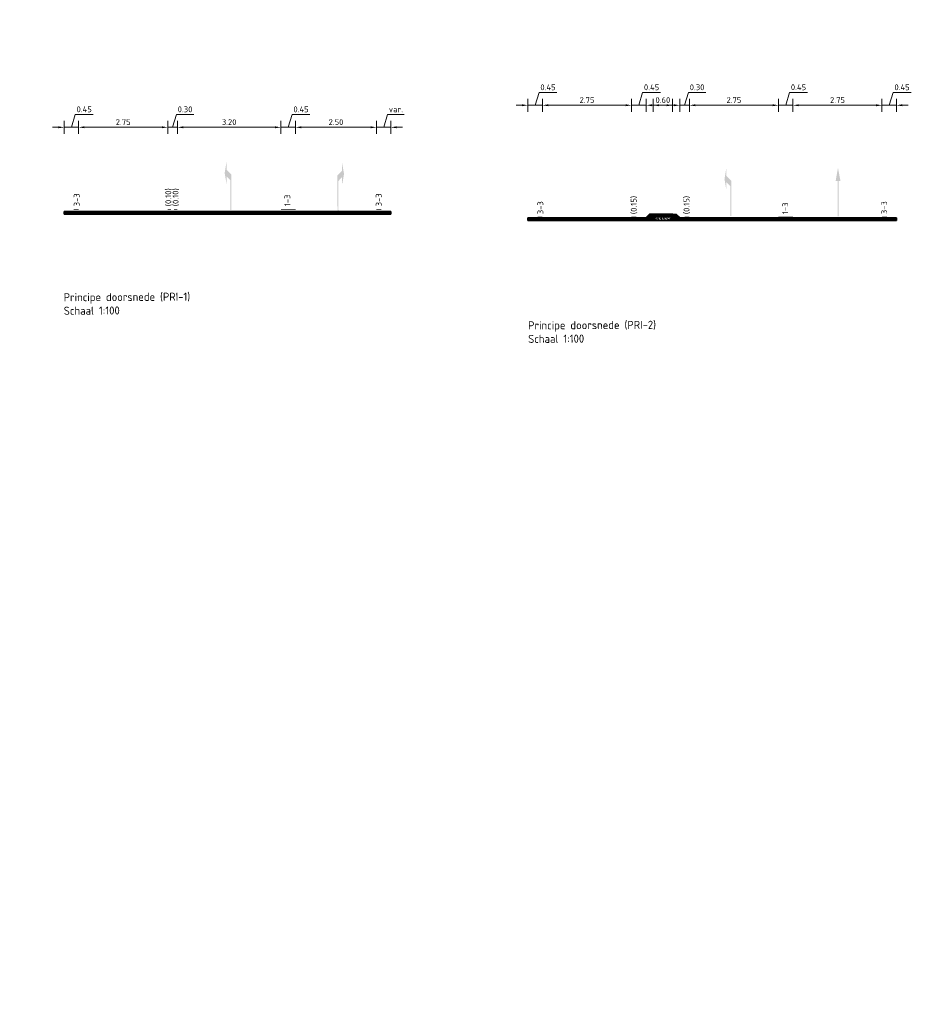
# Model space of a CAD drawing. Header units: metres. Extents: x 39929 to 50394, y 387420 to 399996.
# Tile 35 of 96: x 48129 to 48157, y 391299 to 391330. Entities that reach past the tile are written whole.
import ezdxf

# ---------------------------------------------------------------- set-up
doc = ezdxf.new("R2010")
doc.units = ezdxf.units.M
doc.linetypes.add('VW-13_STREEP', pattern=[4, 1, -3])
doc.linetypes.add('VW-33_STREEP', pattern=[6, 3, -3])
doc.layers.add('B-WE-VW-MARKERING_PIJL-T', color=7, linetype='Continuous')
for name, color, linetype, lineweight in [('N-WE-VH-FUNDERING-A', 252, 'Continuous', 18), ('N-WE-VH-FUNDERING-G', 7, 'Continuous', 35), ('N-WE-VH-GESLOTENVERHARDING_BETON-A', 252, 'Continuous', 18), ('N-WE-VH-KANTOPSLUITING_TROTTOIRBAND_RWS-S', 210, 'Continuous', 25), ('N-WE-VH-VERHARDING_ASFALT-G', 252, 'Continuous', 35), ('N-WE-VH-VERHARDING_ASFALT_ROOD-A', 13, 'Continuous', 18), ('N-WE-VW-MARKERING_LANGS_STREEP_13_045-G', 7, 'VW-13_STREEP', 35), ('N-WE-VW-MARKERING_LANGS_STREEP_33_015-G', 7, 'VW-33_STREEP', 35), ('N-WE-VW-MARKERING_LANGS_STREEP_DOORGETROKKEN_010-G', 7, 'Continuous', 35), ('N-WE-VW-MARKERING_LANGS_STREEP_DOORGETROKKEN_015-G', 7, 'Continuous', 35), ('Topo', 7, 'Continuous', 18), ('X-XX-AL-200-T25', 7, 'Continuous', 25), ('X-XX-AL-DETAIL1-G', 7, 'Continuous', 18), ('X-XX-AL-M', 7, 'Continuous', 18), ('X-XX-AL_200-M', 7, 'Continuous', 18)]:
    doc.layers.add(name, color=color, linetype=linetype, lineweight=lineweight)
doc.styles.add('NLCS-ISO-ANNOTATIVE-T18', font='NLCS-ISO.ttf', dxfattribs={"height": 1.799999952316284})
doc.styles.add('NLCS-ISO-T25', font='NLCS-ISO.ttf', dxfattribs={"height": 2.5})
doc.dimstyles.new('NLCS-ANNOTATIVE-T18-PIJL_l2_h1', dxfattribs={"dimtxt": 1.799999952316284, "dimasz": 1.8, "dimexe": 2, "dimexo": 2, "dimgap": 0.7, "dimtad": 1, "dimzin": 0, "dimdsep": 46, "dimtxsty": 'NLCS-ISO-ANNOTATIVE-T18', "dimcen": 0, "dimdle": 2, "dimclrd": 256, "dimclre": 256, "dimclrt": 256, "dimadec": 1, "dimazin": 0, "dimtfac": 1, "dimtofl": 0, "dimtmove": 1, "dimatfit": 0, "dimfxl": 2, "dimfxlon": 1, "dimtfillclr": 256, "dimtolj": 1, "dimtzin": 0, "dimlwd": 18, "dimlwe": 18, "dimarcsym": 0})
picture_1 = doc.add_image_def('image1.tif', size_in_pixel=(8000, 10000))
pattern_1 = [(45, (1876.393414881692, 633.8792668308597), (0, 4.242640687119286), [0.14142136, -2.0506097, 0, -2.0506097]), (45, (1876.624384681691, 633.7835961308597), (0, 4.242640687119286), [0.14142136, -2.0506097, 0, -2.0506097]), (337.5000000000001, (1876.493414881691, 633.9792668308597), (-2.460547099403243e-09, -4.242640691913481), [0.25, -1.4985883, 0, -1.495883]), (337.5000000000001, (1876.393414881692, 633.8792668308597), (-2.460547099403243e-09, -4.242640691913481), [0.25, -1.4985883, 0, -1.495883]), (59.99999999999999, (1875.393414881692, 632.8792668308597), (-1.99999998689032, 3.464101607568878), [0.1875, -1.90625, 0, -1.90625]), (120, (1875.393414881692, 632.8792668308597), (-3.99999998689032, 7.568877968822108e-09), [0.1874999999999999, -1.906249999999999, 0, -1.906249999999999]), (0, (1875.299664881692, 633.0416465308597), (2, 3.4641016), [0.1875, -1.90625, 0, -1.90625])]

# ---------------------------------------------------------------- blocks, each defined once
blk = doc.blocks.new('*D111')
at = {"layer": 'Defpoints', "color": 0, "transparency": 16777216}
for p in [(48131.05840931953, 391326.3811291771), (48130.60840931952, 391323.7791742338), (48131.05840931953, 391323.7791742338)]:
    blk.add_point(p, dxfattribs=at)
at = {"layer": 'X-XX-AL-M', "lineweight": 18, "transparency": 16777216}
for p, q in [((48130.83340931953, 391326.3811291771), (48130.95190931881, 391326.7761291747)), ((48130.95190931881, 391326.7761291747), (48131.50590930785, 391326.7761291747)), ((48130.60840931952, 391326.181129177), (48130.60840931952, 391326.5811291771)), ((48131.05840931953, 391326.181129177), (48131.05840931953, 391326.5811291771)), ((48130.42840931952, 391326.3811291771), (48130.24840931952, 391326.3811291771)), ((48130.60840931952, 391326.3811291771), (48131.05840931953, 391326.3811291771)), ((48131.23840931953, 391326.3811291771), (48131.41840931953, 391326.3811291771))]:
    blk.add_line(p, q, dxfattribs=at)
at = {"layer": 'X-XX-AL-M', "transparency": 16777216}
for points in [[(48130.42840931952, 391326.4111291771), (48130.42840931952, 391326.351129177), (48130.60840931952, 391326.3811291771)], [(48131.23840931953, 391326.4111291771), (48131.23840931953, 391326.351129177), (48131.05840931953, 391326.3811291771)]]:
    blk.add_solid(points, dxfattribs=at)
at = {"layer": 'X-XX-AL-M', "transparency": 16777216, "insert": (48131.22890931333, 391326.9361291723), "char_height": 0.1799999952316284, "attachment_point": 5, "style": 'NLCS-ISO-ANNOTATIVE-T18'}
blk.add_mtext('\\A1;0.45', dxfattribs=at)
blk = doc.blocks.new('*D112')
at = {"layer": 'Defpoints', "color": 0, "transparency": 16777216}
for p in [(48133.80840931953, 391326.3811291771), (48131.05840931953, 391323.7791742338), (48133.80840931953, 391323.7791742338)]:
    blk.add_point(p, dxfattribs=at)
at = {"layer": 'X-XX-AL-M', "lineweight": 18, "transparency": 16777216}
for p, q in [((48131.05840931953, 391326.181129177), (48131.05840931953, 391326.5811291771)), ((48133.80840931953, 391326.181129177), (48133.80840931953, 391326.5811291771)), ((48131.23840931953, 391326.3811291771), (48133.62840931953, 391326.3811291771))]:
    blk.add_line(p, q, dxfattribs=at)
at = {"layer": 'X-XX-AL-M', "transparency": 16777216}
for points in [[(48131.23840931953, 391326.4111291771), (48131.23840931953, 391326.351129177), (48131.05840931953, 391326.3811291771)], [(48133.62840931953, 391326.4111291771), (48133.62840931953, 391326.351129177), (48133.80840931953, 391326.3811291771)]]:
    blk.add_solid(points, dxfattribs=at)
at = {"layer": 'X-XX-AL-M', "transparency": 16777216, "insert": (48132.43340931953, 391326.5411291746), "char_height": 0.1799999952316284, "attachment_point": 5, "style": 'NLCS-ISO-ANNOTATIVE-T18'}
blk.add_mtext('\\A1;2.75', dxfattribs=at)
blk = doc.blocks.new('*D113')
at = {"layer": 'Defpoints', "color": 0, "transparency": 16777216}
for p in [(48134.10840931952, 391326.3811291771), (48133.80840931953, 391323.7791742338), (48134.10840931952, 391323.7791742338)]:
    blk.add_point(p, dxfattribs=at)
at = {"layer": 'X-XX-AL-M', "lineweight": 18, "transparency": 16777216}
for p, q in [((48133.95840931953, 391326.3811291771), (48134.07690931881, 391326.7761291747)), ((48134.07690931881, 391326.7761291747), (48134.61290930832, 391326.7761291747)), ((48133.80840931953, 391326.181129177), (48133.80840931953, 391326.5811291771)), ((48134.10840931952, 391326.181129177), (48134.10840931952, 391326.5811291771)), ((48133.62840931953, 391326.3811291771), (48133.44840931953, 391326.3811291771)), ((48133.80840931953, 391326.3811291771), (48134.10840931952, 391326.3811291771)), ((48134.28840931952, 391326.3811291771), (48134.46840931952, 391326.3811291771))]:
    blk.add_line(p, q, dxfattribs=at)
at = {"layer": 'X-XX-AL-M', "transparency": 16777216}
for points in [[(48133.62840931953, 391326.4111291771), (48133.62840931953, 391326.351129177), (48133.80840931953, 391326.3811291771)], [(48134.28840931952, 391326.4111291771), (48134.28840931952, 391326.351129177), (48134.10840931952, 391326.3811291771)]]:
    blk.add_solid(points, dxfattribs=at)
at = {"layer": 'X-XX-AL-M', "transparency": 16777216, "insert": (48134.34490931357, 391326.9361291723), "char_height": 0.1799999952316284, "attachment_point": 5, "style": 'NLCS-ISO-ANNOTATIVE-T18'}
blk.add_mtext('\\A1;0.30', dxfattribs=at)
blk = doc.blocks.new('*D114')
at = {"layer": 'Defpoints', "color": 0, "transparency": 16777216}
for p in [(48137.30840931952, 391326.3811291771), (48134.10840931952, 391323.7791742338), (48137.30840931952, 391323.7791742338)]:
    blk.add_point(p, dxfattribs=at)
at = {"layer": 'X-XX-AL_200-M', "lineweight": 18, "transparency": 16777216}
for p, q in [((48134.10840931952, 391326.181129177), (48134.10840931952, 391326.5811291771)), ((48137.30840931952, 391326.181129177), (48137.30840931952, 391326.5811291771)), ((48134.28840931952, 391326.3811291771), (48137.12840931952, 391326.3811291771))]:
    blk.add_line(p, q, dxfattribs=at)
at = {"layer": 'X-XX-AL_200-M', "transparency": 16777216}
for points in [[(48134.28840931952, 391326.4111291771), (48134.28840931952, 391326.351129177), (48134.10840931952, 391326.3811291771)], [(48137.12840931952, 391326.4111291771), (48137.12840931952, 391326.351129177), (48137.30840931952, 391326.3811291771)]]:
    blk.add_solid(points, dxfattribs=at)
at = {"layer": 'X-XX-AL_200-M', "transparency": 16777216, "insert": (48135.70840931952, 391326.5411291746), "char_height": 0.1799999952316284, "attachment_point": 5, "style": 'NLCS-ISO-ANNOTATIVE-T18'}
blk.add_mtext('\\A1;3.20', dxfattribs=at)
blk = doc.blocks.new('*D117')
at = {"layer": 'Defpoints', "color": 0, "transparency": 16777216}
for p in [(48137.75840931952, 391326.3811291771), (48137.30840931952, 391323.7791742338), (48137.75840931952, 391323.7791742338)]:
    blk.add_point(p, dxfattribs=at)
at = {"layer": 'X-XX-AL_200-M', "lineweight": 18, "transparency": 16777216}
for p, q in [((48137.53340931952, 391326.3811291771), (48137.6519093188, 391326.7761291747)), ((48137.6519093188, 391326.7761291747), (48138.20590930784, 391326.7761291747)), ((48137.30840931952, 391326.181129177), (48137.30840931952, 391326.5811291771)), ((48137.75840931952, 391326.181129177), (48137.75840931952, 391326.5811291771)), ((48137.12840931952, 391326.3811291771), (48136.94840931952, 391326.3811291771)), ((48137.30840931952, 391326.3811291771), (48137.75840931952, 391326.3811291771)), ((48137.93840931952, 391326.3811291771), (48138.11840931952, 391326.3811291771))]:
    blk.add_line(p, q, dxfattribs=at)
at = {"layer": 'X-XX-AL_200-M', "transparency": 16777216}
for points in [[(48137.12840931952, 391326.4111291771), (48137.12840931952, 391326.351129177), (48137.30840931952, 391326.3811291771)], [(48137.93840931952, 391326.4111291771), (48137.93840931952, 391326.351129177), (48137.75840931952, 391326.3811291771)]]:
    blk.add_solid(points, dxfattribs=at)
at = {"layer": 'X-XX-AL_200-M', "transparency": 16777216, "insert": (48137.92890931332, 391326.9361291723), "char_height": 0.1799999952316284, "attachment_point": 5, "style": 'NLCS-ISO-ANNOTATIVE-T18'}
blk.add_mtext('\\A1;0.45', dxfattribs=at)
blk = doc.blocks.new('*D116')
at = {"layer": 'Defpoints', "color": 0, "transparency": 16777216}
for p in [(48140.25840931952, 391326.3811291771), (48137.75840931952, 391323.7791742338), (48140.25840931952, 391323.7791742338)]:
    blk.add_point(p, dxfattribs=at)
at = {"layer": 'X-XX-AL_200-M', "lineweight": 18, "transparency": 16777216}
for p, q in [((48137.75840931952, 391326.181129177), (48137.75840931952, 391326.5811291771)), ((48140.25840931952, 391326.181129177), (48140.25840931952, 391326.5811291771)), ((48137.93840931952, 391326.3811291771), (48140.07840931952, 391326.3811291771))]:
    blk.add_line(p, q, dxfattribs=at)
at = {"layer": 'X-XX-AL_200-M', "transparency": 16777216}
for points in [[(48137.93840931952, 391326.4111291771), (48137.93840931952, 391326.351129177), (48137.75840931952, 391326.3811291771)], [(48140.07840931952, 391326.4111291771), (48140.07840931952, 391326.351129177), (48140.25840931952, 391326.3811291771)]]:
    blk.add_solid(points, dxfattribs=at)
at = {"layer": 'X-XX-AL_200-M', "transparency": 16777216, "insert": (48139.00840931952, 391326.5411291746), "char_height": 0.1799999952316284, "attachment_point": 5, "style": 'NLCS-ISO-ANNOTATIVE-T18'}
blk.add_mtext('\\A1;2.50', dxfattribs=at)
blk = doc.blocks.new('*D115')
at = {"layer": 'Defpoints', "color": 0, "transparency": 16777216}
for p in [(48140.70840931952, 391326.3811291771), (48140.25840931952, 391323.7791742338), (48140.70840931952, 391323.7791742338)]:
    blk.add_point(p, dxfattribs=at)
at = {"layer": 'X-XX-AL_200-M', "lineweight": 18, "transparency": 16777216}
for p, q in [((48140.48340931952, 391326.3811291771), (48140.60190931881, 391326.7761291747)), ((48140.60190931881, 391326.7761291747), (48141.11990930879, 391326.7761291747)), ((48140.25840931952, 391326.181129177), (48140.25840931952, 391326.5811291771)), ((48140.70840931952, 391326.181129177), (48140.70840931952, 391326.5811291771)), ((48140.07840931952, 391326.3811291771), (48139.89840931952, 391326.3811291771)), ((48140.25840931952, 391326.3811291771), (48140.70840931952, 391326.3811291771)), ((48140.88840931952, 391326.3811291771), (48141.06840931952, 391326.3811291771))]:
    blk.add_line(p, q, dxfattribs=at)
at = {"layer": 'X-XX-AL_200-M', "transparency": 16777216}
for points in [[(48140.07840931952, 391326.4111291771), (48140.07840931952, 391326.351129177), (48140.25840931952, 391326.3811291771)], [(48140.88840931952, 391326.4111291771), (48140.88840931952, 391326.351129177), (48140.70840931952, 391326.3811291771)]]:
    blk.add_solid(points, dxfattribs=at)
at = {"layer": 'X-XX-AL_200-M', "transparency": 16777216, "insert": (48140.8609093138, 391326.9361291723), "char_height": 0.1799999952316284, "attachment_point": 5, "style": 'NLCS-ISO-ANNOTATIVE-T18'}
blk.add_mtext('\\A1;var.', dxfattribs=at)
blk = doc.blocks.new('vobul')
at = {"layer": 'B-WE-VW-MARKERING_PIJL-T'}
blk.add_hatch(color=256, dxfattribs=at).paths.add_polyline_path([(0, 0.07500000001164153), (4.599999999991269, 0.07500000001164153), (5.199999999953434, 0.6749999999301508), (3.999999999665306, 0.6749999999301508), (5.69999999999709, 0.9750000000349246), (7.499999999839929, 0.6749999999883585), (6.200000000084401, 0.6750000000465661), (5.449999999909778, -0.07500000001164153), (0, -0.07500000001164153)])
blk = doc.blocks.new('*D119')
at = {"layer": 'Defpoints', "color": 0, "transparency": 16777216}
for p in [(48145.38954029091, 391327.0619809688), (48144.93954029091, 391323.5859835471), (48145.38954029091, 391323.5859835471)]:
    blk.add_point(p, dxfattribs=at)
at = {"layer": 'X-XX-AL-M', "lineweight": 18, "transparency": 16777216}
for p, q in [((48145.16454029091, 391327.0619809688), (48145.28304029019, 391327.4569809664)), ((48145.28304029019, 391327.4569809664), (48145.83704027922, 391327.4569809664)), ((48144.75954029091, 391327.0619809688), (48144.57954029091, 391327.0619809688)), ((48144.93954029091, 391326.8619809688), (48144.93954029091, 391327.2619809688)), ((48144.93954029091, 391327.0619809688), (48145.38954029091, 391327.0619809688)), ((48145.38954029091, 391326.8619809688), (48145.38954029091, 391327.2619809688)), ((48145.56954029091, 391327.0619809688), (48145.74954029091, 391327.0619809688))]:
    blk.add_line(p, q, dxfattribs=at)
at = {"layer": 'X-XX-AL-M', "transparency": 16777216}
for points in [[(48144.75954029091, 391327.0919809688), (48144.75954029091, 391327.0319809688), (48144.93954029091, 391327.0619809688)], [(48145.56954029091, 391327.0919809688), (48145.56954029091, 391327.0319809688), (48145.38954029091, 391327.0619809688)]]:
    blk.add_solid(points, dxfattribs=at)
at = {"layer": 'X-XX-AL-M', "transparency": 16777216, "insert": (48145.5600402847, 391327.616980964), "char_height": 0.1799999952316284, "attachment_point": 5, "style": 'NLCS-ISO-ANNOTATIVE-T18'}
blk.add_mtext('\\A1;0.45', dxfattribs=at)
blk = doc.blocks.new('*D127')
at = {"layer": 'Defpoints', "color": 0, "transparency": 16777216}
for p in [(48148.13954029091, 391327.0619809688), (48145.38954029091, 391323.5859835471), (48148.13954029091, 391323.5859835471)]:
    blk.add_point(p, dxfattribs=at)
at = {"layer": 'X-XX-AL-M', "lineweight": 18, "transparency": 16777216}
for p, q in [((48145.38954029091, 391326.8619809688), (48145.38954029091, 391327.2619809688)), ((48145.56954029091, 391327.0619809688), (48147.95954029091, 391327.0619809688)), ((48148.13954029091, 391326.8619809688), (48148.13954029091, 391327.2619809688))]:
    blk.add_line(p, q, dxfattribs=at)
at = {"layer": 'X-XX-AL-M', "transparency": 16777216}
for points in [[(48145.56954029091, 391327.0919809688), (48145.56954029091, 391327.0319809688), (48145.38954029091, 391327.0619809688)], [(48147.95954029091, 391327.0919809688), (48147.95954029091, 391327.0319809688), (48148.13954029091, 391327.0619809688)]]:
    blk.add_solid(points, dxfattribs=at)
at = {"layer": 'X-XX-AL-M', "transparency": 16777216, "insert": (48146.76454029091, 391327.2219809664), "char_height": 0.1799999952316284, "attachment_point": 5, "style": 'NLCS-ISO-ANNOTATIVE-T18'}
blk.add_mtext('\\A1;2.75', dxfattribs=at)
blk = doc.blocks.new('*D126')
at = {"layer": 'Defpoints', "color": 0, "transparency": 16777216}
for p in [(48148.58954029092, 391327.0619809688), (48148.13954029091, 391323.5859835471), (48148.58954029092, 391323.5859835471)]:
    blk.add_point(p, dxfattribs=at)
at = {"layer": 'X-XX-AL-M', "lineweight": 18, "transparency": 16777216}
for p, q in [((48148.36454029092, 391327.0619809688), (48148.4830402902, 391327.4569809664)), ((48148.4830402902, 391327.4569809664), (48149.03704027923, 391327.4569809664)), ((48147.95954029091, 391327.0619809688), (48147.77954029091, 391327.0619809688)), ((48148.13954029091, 391326.8619809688), (48148.13954029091, 391327.2619809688)), ((48148.13954029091, 391327.0619809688), (48148.58954029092, 391327.0619809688)), ((48148.58954029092, 391326.8619809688), (48148.58954029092, 391327.2619809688)), ((48148.76954029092, 391327.0619809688), (48148.94954029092, 391327.0619809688))]:
    blk.add_line(p, q, dxfattribs=at)
at = {"layer": 'X-XX-AL-M', "transparency": 16777216}
for points in [[(48147.95954029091, 391327.0919809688), (48147.95954029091, 391327.0319809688), (48148.13954029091, 391327.0619809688)], [(48148.76954029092, 391327.0919809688), (48148.76954029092, 391327.0319809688), (48148.58954029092, 391327.0619809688)]]:
    blk.add_solid(points, dxfattribs=at)
at = {"layer": 'X-XX-AL-M', "transparency": 16777216, "insert": (48148.76004028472, 391327.616980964), "char_height": 0.1799999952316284, "attachment_point": 5, "style": 'NLCS-ISO-ANNOTATIVE-T18'}
blk.add_mtext('\\A1;0.45', dxfattribs=at)
blk = doc.blocks.new('*D125')
at = {"layer": 'Defpoints', "color": 0, "transparency": 16777216}
for p in [(48149.40954029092, 391327.0619809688), (48148.80954029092, 391323.7009835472), (48149.40954029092, 391323.7009835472)]:
    blk.add_point(p, dxfattribs=at)
at = {"layer": 'X-XX-AL-M', "lineweight": 18, "transparency": 16777216}
for p, q in [((48148.80954029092, 391326.8619809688), (48148.80954029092, 391327.2619809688)), ((48148.98954029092, 391327.0619809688), (48149.22954029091, 391327.0619809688)), ((48149.40954029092, 391326.8619809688), (48149.40954029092, 391327.2619809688))]:
    blk.add_line(p, q, dxfattribs=at)
at = {"layer": 'X-XX-AL-M', "transparency": 16777216}
for points in [[(48148.98954029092, 391327.0919809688), (48148.98954029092, 391327.0319809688), (48148.80954029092, 391327.0619809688)], [(48149.22954029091, 391327.0919809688), (48149.22954029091, 391327.0319809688), (48149.40954029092, 391327.0619809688)]]:
    blk.add_solid(points, dxfattribs=at)
at = {"layer": 'X-XX-AL-M', "transparency": 16777216, "insert": (48149.10954029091, 391327.2219809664), "char_height": 0.1799999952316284, "attachment_point": 5, "style": 'NLCS-ISO-ANNOTATIVE-T18'}
blk.add_mtext('\\A1;0.60', dxfattribs=at)
blk = doc.blocks.new('*D124')
at = {"layer": 'Defpoints', "color": 0, "transparency": 16777216}
for p in [(48149.92954029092, 391327.0619809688), (48149.62954029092, 391323.5859835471), (48149.92954029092, 391323.5859835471)]:
    blk.add_point(p, dxfattribs=at)
at = {"layer": 'X-XX-AL-M', "lineweight": 18, "transparency": 16777216}
for p, q in [((48149.77954029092, 391327.0619809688), (48149.8980402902, 391327.4569809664)), ((48149.8980402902, 391327.4569809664), (48150.43404027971, 391327.4569809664)), ((48149.44954029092, 391327.0619809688), (48149.26954029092, 391327.0619809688)), ((48149.62954029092, 391326.8619809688), (48149.62954029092, 391327.2619809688)), ((48149.62954029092, 391327.0619809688), (48149.92954029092, 391327.0619809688)), ((48149.92954029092, 391326.8619809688), (48149.92954029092, 391327.2619809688)), ((48150.10954029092, 391327.0619809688), (48150.28954029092, 391327.0619809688))]:
    blk.add_line(p, q, dxfattribs=at)
at = {"layer": 'X-XX-AL-M', "transparency": 16777216}
for points in [[(48149.44954029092, 391327.0919809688), (48149.44954029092, 391327.0319809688), (48149.62954029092, 391327.0619809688)], [(48150.10954029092, 391327.0919809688), (48150.10954029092, 391327.0319809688), (48149.92954029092, 391327.0619809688)]]:
    blk.add_solid(points, dxfattribs=at)
at = {"layer": 'X-XX-AL-M', "transparency": 16777216, "insert": (48150.16604028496, 391327.616980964), "char_height": 0.1799999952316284, "attachment_point": 5, "style": 'NLCS-ISO-ANNOTATIVE-T18'}
blk.add_mtext('\\A1;0.30', dxfattribs=at)
blk = doc.blocks.new('*D123')
at = {"layer": 'Defpoints', "color": 0, "transparency": 16777216}
for p in [(48152.67954029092, 391327.0619809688), (48149.92954029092, 391323.5859835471), (48152.67954029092, 391323.5859835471)]:
    blk.add_point(p, dxfattribs=at)
at = {"layer": 'X-XX-AL-M', "lineweight": 18, "transparency": 16777216}
for p, q in [((48149.92954029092, 391326.8619809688), (48149.92954029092, 391327.2619809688)), ((48150.10954029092, 391327.0619809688), (48152.49954029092, 391327.0619809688)), ((48152.67954029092, 391326.8619809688), (48152.67954029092, 391327.2619809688))]:
    blk.add_line(p, q, dxfattribs=at)
at = {"layer": 'X-XX-AL-M', "transparency": 16777216}
for points in [[(48150.10954029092, 391327.0919809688), (48150.10954029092, 391327.0319809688), (48149.92954029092, 391327.0619809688)], [(48152.49954029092, 391327.0919809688), (48152.49954029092, 391327.0319809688), (48152.67954029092, 391327.0619809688)]]:
    blk.add_solid(points, dxfattribs=at)
at = {"layer": 'X-XX-AL-M', "transparency": 16777216, "insert": (48151.30454029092, 391327.2219809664), "char_height": 0.1799999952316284, "attachment_point": 5, "style": 'NLCS-ISO-ANNOTATIVE-T18'}
blk.add_mtext('\\A1;2.75', dxfattribs=at)
blk = doc.blocks.new('*D122')
at = {"layer": 'Defpoints', "color": 0, "transparency": 16777216}
for p in [(48153.12954029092, 391327.0619809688), (48152.67954029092, 391323.5859835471), (48153.12954029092, 391323.5859835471)]:
    blk.add_point(p, dxfattribs=at)
at = {"layer": 'X-XX-AL-M', "lineweight": 18, "transparency": 16777216}
for p, q in [((48152.90454029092, 391327.0619809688), (48153.0230402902, 391327.4569809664)), ((48153.0230402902, 391327.4569809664), (48153.57704027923, 391327.4569809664)), ((48152.49954029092, 391327.0619809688), (48152.31954029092, 391327.0619809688)), ((48152.67954029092, 391326.8619809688), (48152.67954029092, 391327.2619809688)), ((48152.67954029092, 391327.0619809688), (48153.12954029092, 391327.0619809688)), ((48153.12954029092, 391326.8619809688), (48153.12954029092, 391327.2619809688)), ((48153.30954029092, 391327.0619809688), (48153.48954029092, 391327.0619809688))]:
    blk.add_line(p, q, dxfattribs=at)
at = {"layer": 'X-XX-AL-M', "transparency": 16777216}
for points in [[(48152.49954029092, 391327.0919809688), (48152.49954029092, 391327.0319809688), (48152.67954029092, 391327.0619809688)], [(48153.30954029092, 391327.0919809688), (48153.30954029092, 391327.0319809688), (48153.12954029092, 391327.0619809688)]]:
    blk.add_solid(points, dxfattribs=at)
at = {"layer": 'X-XX-AL-M', "transparency": 16777216, "insert": (48153.30004028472, 391327.616980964), "char_height": 0.1799999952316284, "attachment_point": 5, "style": 'NLCS-ISO-ANNOTATIVE-T18'}
blk.add_mtext('\\A1;0.45', dxfattribs=at)
blk = doc.blocks.new('*D121')
at = {"layer": 'Defpoints', "color": 0, "transparency": 16777216}
for p in [(48155.87954029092, 391327.0619809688), (48153.12954029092, 391323.5859835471), (48155.87954029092, 391323.5859835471)]:
    blk.add_point(p, dxfattribs=at)
at = {"layer": 'X-XX-AL-M', "lineweight": 18, "transparency": 16777216}
for p, q in [((48153.12954029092, 391326.8619809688), (48153.12954029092, 391327.2619809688)), ((48153.30954029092, 391327.0619809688), (48155.69954029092, 391327.0619809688)), ((48155.87954029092, 391326.8619809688), (48155.87954029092, 391327.2619809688))]:
    blk.add_line(p, q, dxfattribs=at)
at = {"layer": 'X-XX-AL-M', "transparency": 16777216}
for points in [[(48153.30954029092, 391327.0919809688), (48153.30954029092, 391327.0319809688), (48153.12954029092, 391327.0619809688)], [(48155.69954029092, 391327.0919809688), (48155.69954029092, 391327.0319809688), (48155.87954029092, 391327.0619809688)]]:
    blk.add_solid(points, dxfattribs=at)
at = {"layer": 'X-XX-AL-M', "transparency": 16777216, "insert": (48154.50454029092, 391327.2219809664), "char_height": 0.1799999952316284, "attachment_point": 5, "style": 'NLCS-ISO-ANNOTATIVE-T18'}
blk.add_mtext('\\A1;2.75', dxfattribs=at)
blk = doc.blocks.new('*D120')
at = {"layer": 'Defpoints', "color": 0, "transparency": 16777216}
for p in [(48156.32954029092, 391327.0619809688), (48155.87954029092, 391323.5859835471), (48156.32954029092, 391323.5859835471)]:
    blk.add_point(p, dxfattribs=at)
at = {"layer": 'X-XX-AL-M', "lineweight": 18, "transparency": 16777216}
for p, q in [((48156.10454029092, 391327.0619809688), (48156.22304029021, 391327.4569809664)), ((48156.22304029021, 391327.4569809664), (48156.77704027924, 391327.4569809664)), ((48155.69954029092, 391327.0619809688), (48155.51954029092, 391327.0619809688)), ((48155.87954029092, 391326.8619809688), (48155.87954029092, 391327.2619809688)), ((48155.87954029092, 391327.0619809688), (48156.32954029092, 391327.0619809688)), ((48156.32954029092, 391326.8619809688), (48156.32954029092, 391327.2619809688)), ((48156.50954029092, 391327.0619809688), (48156.68954029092, 391327.0619809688))]:
    blk.add_line(p, q, dxfattribs=at)
at = {"layer": 'X-XX-AL-M', "transparency": 16777216}
for points in [[(48155.69954029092, 391327.0919809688), (48155.69954029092, 391327.0319809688), (48155.87954029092, 391327.0619809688)], [(48156.50954029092, 391327.0919809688), (48156.50954029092, 391327.0319809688), (48156.32954029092, 391327.0619809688)]]:
    blk.add_solid(points, dxfattribs=at)
at = {"layer": 'X-XX-AL-M', "transparency": 16777216, "insert": (48156.50004028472, 391327.616980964), "char_height": 0.1799999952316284, "attachment_point": 5, "style": 'NLCS-ISO-ANNOTATIVE-T18'}
blk.add_mtext('\\A1;0.45', dxfattribs=at)
blk = doc.blocks.new('vobud')
at = {"layer": 'B-WE-VW-MARKERING_PIJL-T'}
blk.add_hatch(color=256, dxfattribs=at).paths.add_polyline_path([(5.44999999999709, -0.375), (7.5, 0), (5.44999999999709, 0.375), (5.44999999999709, 0.07500000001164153), (0, 0.07500000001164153), (0, -0.07500000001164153), (5.44999999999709, -0.07500000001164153)])
blk = doc.blocks.new('SVH-KANTOPSLUITING_RWS_110 220X160-D')
blk.add_hatch(color=254).paths.add_polyline_path([(-0.2200000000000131, -0.1599999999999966), (-1.4210854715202e-14, -0.1599999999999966), (0, 0), (-0.1099999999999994, 0), (-0.2200000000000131, -0.1100000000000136)])
at = {"flags": 128}
blk.add_lwpolyline([(-0.2200000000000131, -0.1599999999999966), (-1.4210854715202e-14, -0.1599999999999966), (0, 0), (-0.1099999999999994, 0), (-0.2200000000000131, -0.1100000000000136)], close=True, dxfattribs=at)

msp = doc.modelspace()

# ---------------------------------------------------------------- hatches: boundary and pattern name
at = {"layer": 'N-WE-VH-FUNDERING-A'}
h = msp.add_hatch(dxfattribs=at)
h.set_pattern_fill('AVH-FUNDERING_02-SOD', color=0, scale=0.1, style=0, pattern_type=2)
h.set_pattern_definition([(0, (48148.80954029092, 391323.6159835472), (0.1, 0.1), [0.0125, -0.08750000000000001]), (90, (48148.80954029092, 391323.6159835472), (-0.09999999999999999, 0.1), [0.0125, -0.08750000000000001]), (135, (48148.82204029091, 391323.6159835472), (-0.09999999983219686, 5.551115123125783e-18), [0.01767767, -0.12374369]), (0, (48148.82204029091, 391323.6722335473), (0.1, 0.1), [0.0125, -0.08750000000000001]), (45, (48148.82829029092, 391323.6659835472), (0, 0.09999999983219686), [0.00883883, -0.13258252]), (135, (48148.82829029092, 391323.6659835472), (-0.09999999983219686, 5.551115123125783e-18), [0.00883883, -0.13258252]), (0, (48148.85954029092, 391323.6972335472), (0.1, 0.1), [0.01767767, -0.08232233]), (45, (48148.85954029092, 391323.6972335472), (0, 0.09999999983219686), [0.0125, -0.12892136]), (135, (48148.87721796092, 391323.6972335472), (-0.09999999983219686, 5.551115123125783e-18), [0.0125, -0.12892136]), (90, (48148.87829029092, 391323.6409835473), (-0.09999999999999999, 0.1), [0.0125, -0.08750000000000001]), (45, (48148.87829029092, 391323.6409835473), (0, 0.09999999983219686), [0.00883883, -0.13258252]), (135, (48148.88454029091, 391323.6472335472), (-0.09999999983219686, 5.551115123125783e-18), [0.00883883, -0.13258252]), (0, (48148.82204029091, 391323.6409835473), (0.1, 0.1), [0.00625, -0.08375]), (0, (48148.89704029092, 391323.6659835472), (0.1, 0.1), [0.00625, -0.08375]), (90, (48148.86579029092, 391323.6784835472), (-0.09999999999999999, 0.1), [0.00625, -0.08375]), (135, (48148.87829029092, 391323.6222335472), (-0.09999999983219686, 5.551115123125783e-18), [0.00883883, -0.13258252]), (135, (48148.83454029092, 391323.6909835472), (-0.09999999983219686, 5.551115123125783e-18), [0.00883883, -0.13258252]), (45, (48148.85641529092, 391323.6487960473), (0, 0.09999999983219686), [0.00883883, -0.13258252]), (90, (48148.84391529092, 391323.6284835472), (-0.09999999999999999, 0.1), [0.0015625, -0.09843750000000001]), (90, (48148.84860279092, 391323.6706710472), (-0.09999999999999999, 0.1), [0.0015625, -0.09843750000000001]), (90, (48148.89547779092, 391323.6878585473), (-0.09999999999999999, 0.1), [0.0015625, -0.09843750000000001]), (90, (48148.89704029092, 391323.6347335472), (-0.09999999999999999, 0.1), [0.0015625, -0.09843750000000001])])
h.paths.add_polyline_path([(48149.40954029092, 391323.6159835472), (48148.80954029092, 391323.6159835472), (48148.92954029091, 391323.5009835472), (48149.28954029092, 391323.5009835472)])
at = {"layer": 'N-WE-VH-GESLOTENVERHARDING_BETON-A'}
h = msp.add_hatch(color=256, dxfattribs=at)
h.dxf.hatch_style = 1
h.paths.add_polyline_path([(48148.58954029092, 391323.5409835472), (48148.80954029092, 391323.5409835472), (48148.80954029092, 391323.6159835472), (48148.92954029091, 391323.5009835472), (48148.58954029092, 391323.5009835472)])
h = msp.add_hatch(dxfattribs=at)
h.set_pattern_fill('AVH-BETON-SO', color=256, style=0, pattern_type=2)
h.set_pattern_definition(pattern_1)
h.paths.add_polyline_path([(48149.62954029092, 391323.5409835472), (48149.40954029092, 391323.5409835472), (48149.40954029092, 391323.6209835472), (48149.28954029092, 391323.5009835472), (48149.62954029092, 391323.5009835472)])
h = msp.add_hatch(dxfattribs=at)
h.set_pattern_fill('AVH-BETON-SO', color=256, style=0, pattern_type=2)
h.set_pattern_definition(pattern_1)
h.paths.add_polyline_path([(48149.62954029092, 391323.5409835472), (48149.40954029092, 391323.5409835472), (48149.40954029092, 391323.6209835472), (48149.28954029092, 391323.5009835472), (48149.62954029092, 391323.5009835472)])
h = msp.add_hatch(color=256, dxfattribs=at)
h.dxf.hatch_style = 1
h.paths.add_polyline_path([(48149.62954029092, 391323.5409835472), (48149.40954029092, 391323.5409835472), (48149.40954029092, 391323.6159835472), (48149.28954029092, 391323.5009835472), (48149.62954029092, 391323.5009835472)])
at = {"layer": 'N-WE-VH-VERHARDING_ASFALT_ROOD-A'}
h = msp.add_hatch(color=256, dxfattribs=at)
h.dxf.hatch_style = 1
h.paths.add_polyline_path([(48149.40954029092, 391323.7009835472), (48148.80954029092, 391323.7009835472), (48148.80954029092, 391323.6659835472), (48149.40954029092, 391323.6659835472)])

# ---------------------------------------------------------------- linework, layer by layer
at = {"layer": 'N-WE-VH-FUNDERING-G', "flags": 128}
msp.add_lwpolyline([(48148.80954029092, 391323.5009835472), (48149.40954029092, 391323.5009835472)], dxfattribs=at)
at = {"layer": 'N-WE-VH-VERHARDING_ASFALT-G', "flags": 128}
for points in [[(48130.60840931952, 391323.7791742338), (48130.90840931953, 391323.7791742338), (48131.05840931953, 391323.7791742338), (48133.80840931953, 391323.7791742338), (48133.90840931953, 391323.7791742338), (48134.00840931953, 391323.7791742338), (48134.10840931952, 391323.7791742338), (48137.30840931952, 391323.7791742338), (48137.75840931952, 391323.7791742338), (48140.25840931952, 391323.7791742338), (48140.40840931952, 391323.7791742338), (48140.70840931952, 391323.7791742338)], [(48130.60840931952, 391323.7791742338), (48130.60840931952, 391323.6941742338)], [(48130.60840931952, 391323.7441742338), (48130.90840931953, 391323.7441742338), (48131.05840931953, 391323.7441742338), (48133.80840931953, 391323.7441742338), (48133.90840931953, 391323.7441742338), (48134.00840931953, 391323.7441742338), (48134.10840931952, 391323.7441742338), (48137.30840931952, 391323.7441742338), (48137.75840931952, 391323.7441742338), (48140.25840931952, 391323.7441742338), (48140.40840931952, 391323.7441742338), (48140.70840931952, 391323.7441742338)], [(48140.70840931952, 391323.7791742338), (48140.70840931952, 391323.6941742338)], [(48130.60840931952, 391323.6941742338), (48130.90840931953, 391323.6941742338), (48131.05840931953, 391323.6941742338), (48133.80840931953, 391323.6941742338), (48133.90840931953, 391323.6941742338), (48134.00840931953, 391323.6941742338), (48134.10840931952, 391323.6941742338), (48137.30840931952, 391323.6941742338), (48137.75840931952, 391323.6941742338), (48140.25840931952, 391323.6941742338), (48140.40840931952, 391323.6941742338), (48140.70840931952, 391323.6941742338)], [(48144.93954029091, 391323.5859835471), (48145.23954029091, 391323.5859835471), (48145.38954029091, 391323.5859835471), (48148.13954029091, 391323.5859835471), (48148.28954029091, 391323.5859835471), (48148.58954029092, 391323.5859835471), (48148.80954029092, 391323.5859835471)], [(48144.93954029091, 391323.5859835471), (48144.93954029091, 391323.5009835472)], [(48144.93954029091, 391323.5509835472), (48145.23954029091, 391323.5509835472), (48145.38954029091, 391323.5509835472), (48148.13954029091, 391323.5509835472), (48148.28954029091, 391323.5509835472), (48148.58954029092, 391323.5509835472), (48148.80954029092, 391323.5509835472)], [(48144.93954029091, 391323.5009835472), (48145.23954029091, 391323.5009835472), (48145.38954029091, 391323.5009835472), (48148.13954029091, 391323.5009835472), (48148.28954029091, 391323.5009835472), (48148.58954029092, 391323.5009835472), (48148.80954029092, 391323.5009835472)], [(48148.80954029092, 391323.6159835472), (48149.40954029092, 391323.6159835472)], [(48149.40954029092, 391323.5859835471), (48149.62954029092, 391323.5859835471), (48149.77954029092, 391323.5859835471), (48149.92954029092, 391323.5859835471), (48152.67954029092, 391323.5859835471), (48153.12954029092, 391323.5859835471), (48155.87954029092, 391323.5859835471), (48156.02954029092, 391323.5859835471), (48156.32954029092, 391323.5859835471)], [(48149.40954029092, 391323.5509835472), (48149.62954029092, 391323.5509835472), (48149.77954029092, 391323.5509835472), (48149.92954029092, 391323.5509835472), (48152.67954029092, 391323.5509835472), (48153.12954029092, 391323.5509835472), (48155.87954029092, 391323.5509835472), (48156.02954029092, 391323.5509835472), (48156.32954029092, 391323.5509835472)], [(48149.40954029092, 391323.5009835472), (48149.62954029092, 391323.5009835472), (48149.77954029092, 391323.5009835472), (48149.92954029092, 391323.5009835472), (48152.67954029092, 391323.5009835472), (48153.12954029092, 391323.5009835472), (48155.87954029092, 391323.5009835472), (48156.02954029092, 391323.5009835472), (48156.32954029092, 391323.5009835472)], [(48156.32954029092, 391323.5859835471), (48156.32954029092, 391323.5009835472)]]:
    msp.add_lwpolyline(points, dxfattribs=at)
msp.add_lwpolyline([(48149.40954029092, 391323.6659835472), (48149.40954029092, 391323.7009835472), (48148.80954029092, 391323.7009835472), (48148.80954029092, 391323.6659835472)], close=True, dxfattribs=at)
at = {"layer": 'N-WE-VW-MARKERING_LANGS_STREEP_13_045-G', "color": 7, "const_width": 0.025, "flags": 128}
for points in [[(48137.30840931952, 391323.8379977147), (48137.75840931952, 391323.8379977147)], [(48152.67954029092, 391323.6109835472), (48153.12954029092, 391323.6109835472)]]:
    msp.add_lwpolyline(points, dxfattribs=at)
at = {"layer": 'N-WE-VW-MARKERING_LANGS_STREEP_33_015-G', "color": 7, "const_width": 0.025, "flags": 128}
for points in [[(48130.90840931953, 391323.8379977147), (48131.05840931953, 391323.8379977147)], [(48140.25840931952, 391323.8379977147), (48140.40840931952, 391323.8379977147)], [(48145.23954029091, 391323.6109835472), (48145.38954029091, 391323.6109835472)], [(48155.87954029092, 391323.6109835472), (48156.02954029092, 391323.6109835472)]]:
    msp.add_lwpolyline(points, dxfattribs=at)
at = {"layer": 'N-WE-VW-MARKERING_LANGS_STREEP_DOORGETROKKEN_010-G', "color": 7, "const_width": 0.025, "flags": 128}
for points in [[(48133.80840931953, 391323.8379977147), (48133.90840931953, 391323.8379977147)], [(48134.00840931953, 391323.8379977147), (48134.10840931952, 391323.8379977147)]]:
    msp.add_lwpolyline(points, dxfattribs=at)
at = {"layer": 'N-WE-VW-MARKERING_LANGS_STREEP_DOORGETROKKEN_015-G', "color": 7, "const_width": 0.025, "flags": 128}
for points in [[(48148.13954029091, 391323.6109835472), (48148.28954029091, 391323.6109835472)], [(48149.77954029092, 391323.6109835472), (48149.92954029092, 391323.6109835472)]]:
    msp.add_lwpolyline(points, dxfattribs=at)
at = {"layer": 'X-XX-AL-DETAIL1-G', "flags": 128}
for points in [[(48148.58954029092, 391323.5409835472), (48148.80954029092, 391323.5409835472), (48148.80954029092, 391323.6159835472), (48148.92954029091, 391323.5009835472), (48148.58954029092, 391323.5009835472)], [(48149.62954029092, 391323.5409835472), (48149.40954029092, 391323.5409835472), (48149.40954029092, 391323.6159835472), (48149.28954029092, 391323.5009835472), (48149.62954029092, 391323.5009835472)]]:
    msp.add_lwpolyline(points, close=True, dxfattribs=at)

# ---------------------------------------------------------------- block references
at = {"layer": 'B-WE-VW-MARKERING_PIJL-T', "color": 7, "transparency": 33554687, "yscale": 0.2, "zscale": 0.2}
for name, p, xscale, rotation in [('vobul', (48135.76393366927, 391323.8257540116), 0.2, 89.96551719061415), ('vobul', (48139.07210646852, 391323.8001950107), -0.2, 270.4700007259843), ('vobul', (48151.20718216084, 391323.641146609), 0.2, 89.96551719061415), ('vobud', (48154.52674328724, 391323.630147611), 0.2, 90.24963220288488)]:
    msp.add_blockref(name, p, dxfattribs=dict(at, xscale=xscale, rotation=rotation))
at = {"layer": 'N-WE-VH-KANTOPSLUITING_TROTTOIRBAND_RWS-S'}
msp.add_blockref('SVH-KANTOPSLUITING_RWS_110 220X160-D', (48148.80954029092, 391323.7009835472), dxfattribs=at)
at = {"layer": 'N-WE-VH-KANTOPSLUITING_TROTTOIRBAND_RWS-S', "xscale": -1}
msp.add_blockref('SVH-KANTOPSLUITING_RWS_110 220X160-D', (48149.40954029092, 391323.7009835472), dxfattribs=at)

# ---------------------------------------------------------------- texts
at = {"layer": 'X-XX-AL-200-T25', "width": 47.5, "attachment_point": 4, "style": 'NLCS-ISO-T25'}
for s, insert, char_height, rotation in [('(0.10)', (48133.83882686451, 391323.9418224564), 0.18, 90.28763345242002), ('(0.10)', (48134.06291744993, 391323.9418224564), 0.18, 90.28763345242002), ('(0.15)', (48148.21801593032, 391323.6979503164), 0.18, 90.28763345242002), ('(0.15)', (48149.85031935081, 391323.6979503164), 0.18, 90.28763345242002), ('3-3', (48130.99704177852, 391323.9418224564), 0.18, 90.28763345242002), ('1-3', (48137.50763029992, 391323.9418224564), 0.18, 90.28763345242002), ('3-3', (48140.32951872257, 391323.9418224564), 0.18, 90.28763345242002), ('3-3', (48145.32501753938, 391323.6979503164), 0.18, 90.28763345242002), ('1-3', (48152.89111816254, 391323.6979503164), 0.18, 90.28763345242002), ('3-3', (48155.94903516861, 391323.6979503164), 0.18, 90.28763345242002), ('Principe doorsnede (PRI-1)^JSchaal 1:100', (48130.59666500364, 391320.9248455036), 0.25, 0.2876334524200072), ('Principe doorsnede (PRI-2)^JSchaal 1:100', (48144.9464906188, 391320.0557607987), 0.25, 0.2876334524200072)]:
    msp.add_mtext(s, dxfattribs=dict(at, insert=insert, char_height=char_height, rotation=rotation))

# ---------------------------------------------------------------- dimensions: what is measured, and where the dimension line sits
at = {"layer": 'X-XX-AL-M'}
for base, p1, p2, picture, middle in [((48145.38954029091, 391327.0619809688), (48144.93954029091, 391323.5859835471), (48145.38954029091, 391323.5859835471), '*D119', (48145.35304029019, 391327.616980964)), ((48148.58954029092, 391327.0619809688), (48148.13954029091, 391323.5859835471), (48148.58954029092, 391323.5859835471), '*D126', (48148.5530402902, 391327.616980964)), ((48149.92954029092, 391327.0619809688), (48149.62954029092, 391323.5859835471), (48149.92954029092, 391323.5859835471), '*D124', (48149.9680402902, 391327.616980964)), ((48153.12954029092, 391327.0619809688), (48152.67954029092, 391323.5859835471), (48153.12954029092, 391323.5859835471), '*D122', (48153.0930402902, 391327.616980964)), ((48156.32954029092, 391327.0619809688), (48155.87954029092, 391323.5859835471), (48156.32954029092, 391323.5859835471), '*D120', (48156.29304029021, 391327.616980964)), ((48148.13954029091, 391327.0619809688), (48145.38954029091, 391323.5859835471), (48148.13954029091, 391323.5859835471), '*D127', (48146.76454029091, 391327.2219809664)), ((48149.40954029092, 391327.0619809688), (48148.80954029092, 391323.7009835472), (48149.40954029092, 391323.7009835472), '*D125', (48149.10954029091, 391327.2219809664)), ((48152.67954029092, 391327.0619809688), (48149.92954029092, 391323.5859835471), (48152.67954029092, 391323.5859835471), '*D123', (48151.30454029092, 391327.2219809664)), ((48155.87954029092, 391327.0619809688), (48153.12954029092, 391323.5859835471), (48155.87954029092, 391323.5859835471), '*D121', (48154.50454029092, 391327.2219809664)), ((48131.05840931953, 391326.3811291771), (48130.60840931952, 391323.7791742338), (48131.05840931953, 391323.7791742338), '*D111', (48131.02190931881, 391326.9361291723)), ((48134.10840931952, 391326.3811291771), (48133.80840931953, 391323.7791742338), (48134.10840931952, 391323.7791742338), '*D113', (48134.14690931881, 391326.9361291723)), ((48133.80840931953, 391326.3811291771), (48131.05840931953, 391323.7791742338), (48133.80840931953, 391323.7791742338), '*D112', (48132.43340931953, 391326.5411291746))]:
    dim = msp.add_linear_dim(base=base, p1=p1, p2=p2, dimstyle='NLCS-ANNOTATIVE-T18-PIJL_l2_h1', dxfattribs=at)
    dim.commit()
    dim.dimension.update_dxf_attribs({"geometry": picture, "text_midpoint": middle})
at = {"layer": 'X-XX-AL_200-M'}
for base, p1, p2, picture, middle in [((48137.75840931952, 391326.3811291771), (48137.30840931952, 391323.7791742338), (48137.75840931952, 391323.7791742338), '*D117', (48137.7219093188, 391326.9361291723)), ((48137.30840931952, 391326.3811291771), (48134.10840931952, 391323.7791742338), (48137.30840931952, 391323.7791742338), '*D114', (48135.70840931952, 391326.5411291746)), ((48140.25840931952, 391326.3811291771), (48137.75840931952, 391323.7791742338), (48140.25840931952, 391323.7791742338), '*D116', (48139.00840931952, 391326.5411291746))]:
    dim = msp.add_linear_dim(base=base, p1=p1, p2=p2, dimstyle='NLCS-ANNOTATIVE-T18-PIJL_l2_h1', dxfattribs=at)
    dim.commit()
    dim.dimension.update_dxf_attribs({"geometry": picture, "text_midpoint": middle})
dim = msp.add_linear_dim(base=(48140.70840931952, 391326.3811291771), p1=(48140.25840931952, 391323.7791742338), p2=(48140.70840931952, 391323.7791742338), text='var.', dimstyle='NLCS-ANNOTATIVE-T18-PIJL_l2_h1', dxfattribs=at)
dim.commit()
dim.dimension.update_dxf_attribs({"geometry": '*D115', "text_midpoint": (48140.67190931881, 391326.9361291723)})

# ---------------------------------------------------------------- pictures from other files: only their frames are drawn
at = {"layer": 'Topo'}
image = msp.add_image(picture_1, insert=(40047.86251047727, 387419.719072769), size_in_units=(9985.02425296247, 12481.280316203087), rotation=0.547019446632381, dxfattribs=dict(at, brightness=90, contrast=40))
image.dxf.flags = 7

doc.saveas('drawing.dxf')
